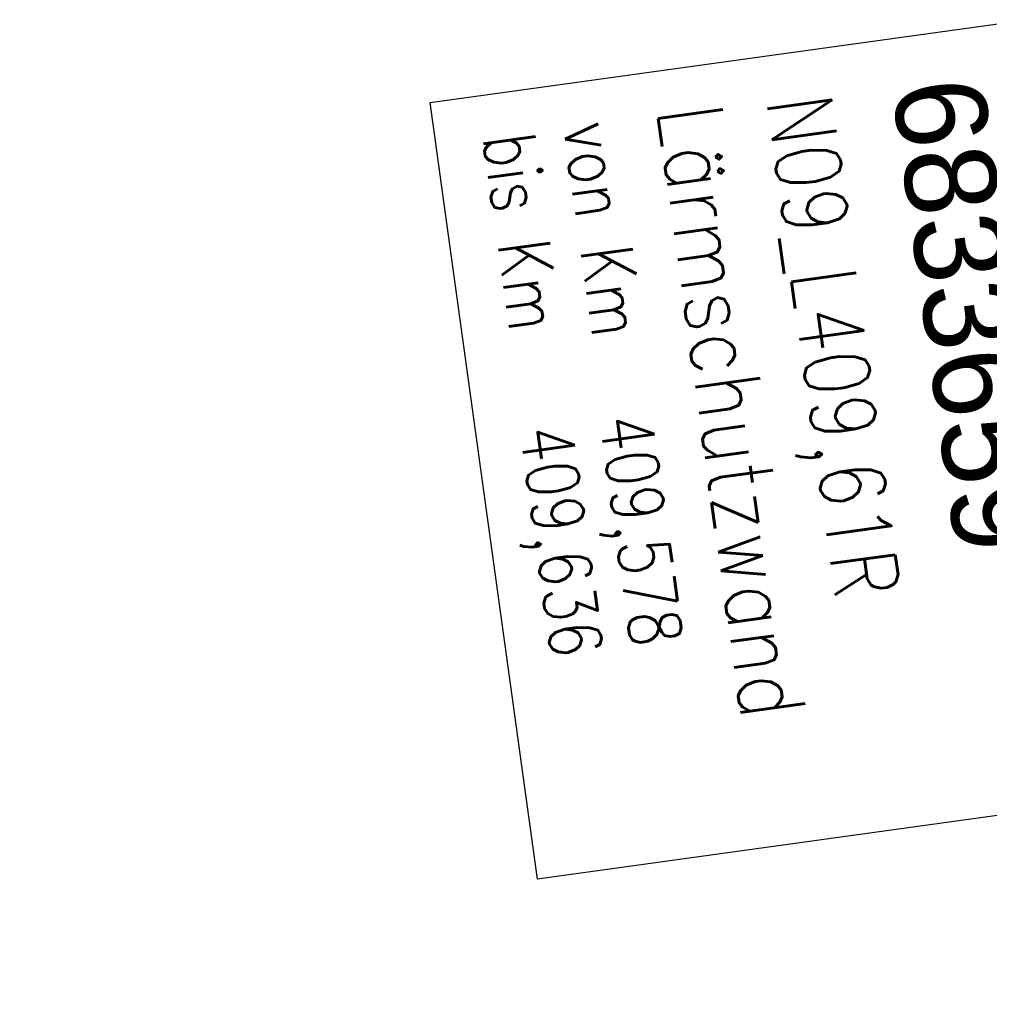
# Model space of a CAD drawing. Extents: x 446457 to 447032, y 444506 to 445688.
# Tile 72 of 83: x 446532 to 446569, y 445509 to 445547. Entities that reach past the tile are written whole.
import ezdxf

# ---------------------------------------------------------------- set-up
doc = ezdxf.new("R2010")
doc.units = 0
doc.header["$LTSCALE"] = 2
doc.header["$MEASUREMENT"] = 0
doc.linetypes.add('AUSGEZOGEN', pattern=[0])
doc.layers.add('BW-SCHRIFT', color=250, linetype='AUSGEZOGEN')
doc.layers.add('FBRTOP', color=250, linetype='AUSGEZOGEN')
doc.styles.add('ROMANS', font='romans.shx', dxfattribs={"width": 0.8})
doc.styles.add('UNIR-O', font='unir_o.shx', dxfattribs={"height": 2.5})

msp = doc.modelspace()

# ---------------------------------------------------------------- linework, layer by layer
at = {"layer": 'BW-SCHRIFT'}
msp.add_lwpolyline([(446570.578, 445546.604), (446574.693, 445516.888), (446551.84, 445513.723), (446547.725, 445543.44)], close=True, dxfattribs=at)
at = {"layer": 'FBRTOP', "const_width": 0.5}
msp.add_lwpolyline([(446685.671, 445499.677, 0.000084), (446690.294, 445466.915, 0.000171), (446692.589, 445450.715), (446699.698, 445400.648, -0.000017), (446702.648, 445379.847, -0.000012), (446706.64, 445351.684, -0.000142), (446710.164, 445326.769, 0.000095), (446713.688, 445301.853, 0.000489), (446717.262, 445276.798, -0.000535), (446720.835, 445251.744, -0.000318), (446724.222, 445227.7, 0.000352), (446727.61, 445203.657, 0.000005), (446731.551, 445175.831, 0.000006), (446734.439, 445155.439, 0.000005), (446738.345, 445127.869, 0.000006), (446741.348, 445106.672, 0.000262), (446744.905, 445081.667, -0.000165), (446748.461, 445056.663, -0.000317)], format="xyb", dxfattribs=at)

# ---------------------------------------------------------------- texts
at = {"layer": 'BW-SCHRIFT', "style": 'UNIR-O'}
msp.add_text('6833659', height=3.5, rotation=277.8846, dxfattribs=at).set_placement((446565.392, 445544.103))
at = {"layer": 'BW-SCHRIFT', "style": 'ROMANS'}
for s, height, width, p in [('N09_L409,61R', 2.5, 0.8, (446560.601, 445543.541)), ('Lärmschutzwand', 2.5, 0.85, (446556.41, 445543.198)), ('von Km', 2, 0.8, (446552.815, 445542.584)), ('bis Km', 2, 0.8, (446549.735, 445542.134)), ('409,578', 2, 0.8, (446554.207, 445531.358)), ('409,636', 2, 0.8, (446551.156, 445530.935))]:
    msp.add_text(s, height=height, rotation=277.8846, dxfattribs=dict(at, width=width)).set_placement(p)

doc.saveas('drawing.dxf')
